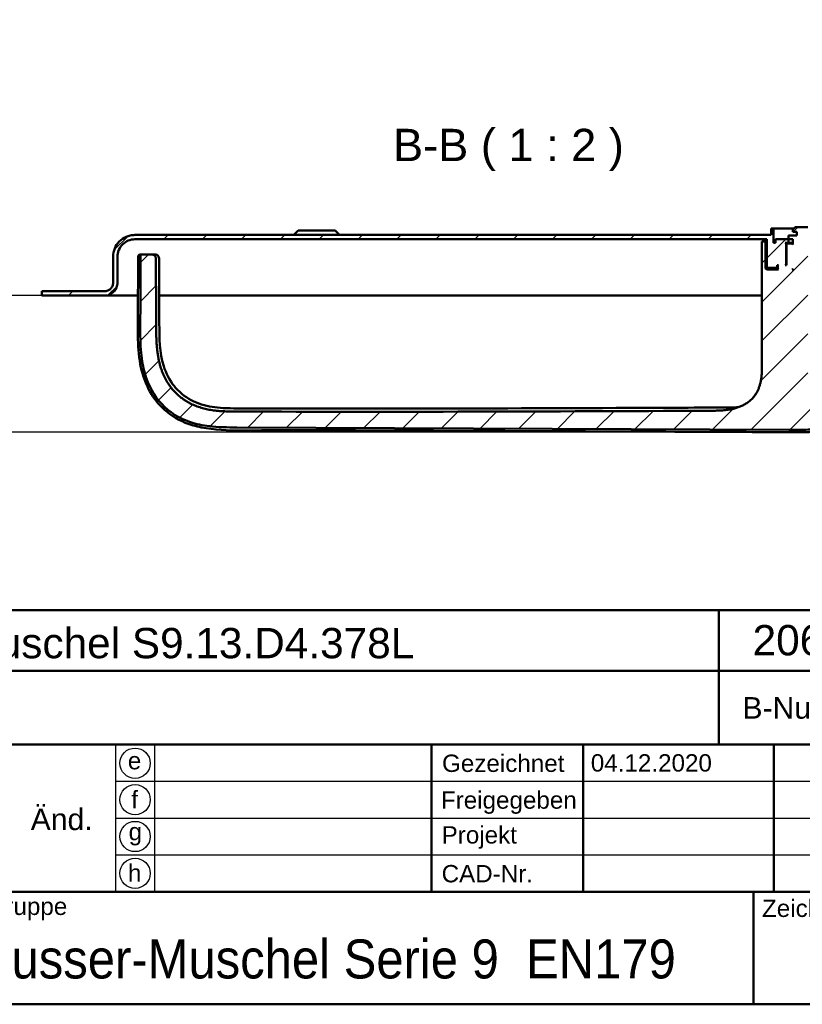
# Model space of a CAD drawing. Header units: millimetres. Extents: x 20 to 833, y 20 to 574.
# Tile 9 of 20: x 541 to 721, y 20 to 247. Entities that reach past the tile are written whole.
import ezdxf
from ezdxf.enums import TextEntityAlignment as Align

# ---------------------------------------------------------------- set-up
doc = ezdxf.new("R2010")
doc.units = ezdxf.units.MM
doc.header["$LTSCALE"] = 2
for name, color, linetype, lineweight in [('Bemaßungen(DIN)', 7, 'Continuous', 25), ('Sichtbare Kanten(DIN)', 7, 'Continuous', 50), ('Skizziergeometrie(DIN)', 7, 'Continuous', 50), ('Skizzierlinie(DIN)', 7, 'Continuous', 25), ('Symbole(DIN)', 7, 'Continuous', 25)]:
    doc.layers.add(name, color=color, linetype=linetype, lineweight=lineweight)
doc.layers.add('Schraffur', color=179, linetype='Continuous', lineweight=9, true_color=0x1e1e47)
doc.styles.add('Aktuell-DIN', font='arial.ttf')
doc.styles.add('Aktuell-DINGroßer Text', font='arial.ttf')
doc.styles.add('STANDARD-DIN~0', font='arial.ttf')
doc.styles.add('Textstil10', font='arial.ttf')
doc.styles.add('Textstil41', font='arial.ttf', dxfattribs={"width": 0.8})
doc.styles.add('Textstil83', font='arial.ttf', dxfattribs={"width": 0.8})
doc.dimstyles.new('CAD-LAN', dxfattribs={"dimscale": 2, "dimtxt": 3.5, "dimasz": 2.5, "dimexe": 3.175, "dimexo": 0, "dimgap": 0.8, "dimtad": 1, "dimrnd": 1e-08, "dimtxsty": 'STANDARD-DIN~0', "dimcen": 0.09, "dimdle": 10, "dimclrd": 250, "dimclre": 250, "dimclrt": 250, "dimadec": 0, "dimazin": 2, "dimtfac": 1, "dimtmove": 0, "dimatfit": 3, "dimfxl": 1, "dimtolj": 1, "dimtzin": 0, "dimlwd": 25, "dimlwe": 25, "dimarcsym": 0})

# ---------------------------------------------------------------- blocks, each defined once
blk = doc.blocks.new('Ränder Standardrahmen')
at = {"layer": 'Skizziergeometrie(DIN)', "flags": 128}
blk.add_lwpolyline([(10, 10), (10, 287), (410, 287), (410, 10), (10, 10)], dxfattribs=at)
blk = doc.blocks.new('Schriftfelder Heusser')
at = {"layer": 'Skizziergeometrie(DIN)'}
for p, q in [((101, 236.92), (291, 236.92)), ((232, 229.92), (232, 236.92)), ((101, 229.92), (291, 229.92)), ((232, 229.92), (232, 221.42)), ((101, 221.42), (291, 221.42)), ((198.85, 221.42), (198.85, 204.42)), ((216.35, 221.42), (216.35, 204.42)), ((238.35, 221.42), (238.35, 204.42)), ((101, 204.42), (291, 204.42)), ((236, 204.42), (236, 191.42)), ((291, 191.42), (101, 191.42))]:
    blk.add_line(p, q, dxfattribs=at)
at = {"layer": 'Skizzierlinie(DIN)'}
for p, q in [((162.35, 221.42), (162.35, 204.42)), ((166.85, 221.42), (166.85, 204.42)), ((162.35, 217.17), (278, 217.17)), ((162.35, 212.92), (278, 212.92)), ((162.35, 208.67), (278, 208.67))]:
    blk.add_line(p, q, dxfattribs=at)
for centre in [(164.6, 219.25), (164.6, 215.04), (164.6, 210.79), (164.6, 206.54)]:
    blk.add_circle(centre, 1.75, dxfattribs=at)
at = {"layer": 'Symbole(DIN)', "color": 179, "true_color": 0x262659, "style": 'Aktuell-DIN'}
for s, insert, char_height, attachment_point in [('B-Nummer', (234.74, 225.62), 2.489, 4), ('\\fArial|b0|i0;e', (164.54, 219.53), 2, 5), ('\\fArial|b0|i0;Gezeichnet', (200.05, 219.23), 2, 4), ('\\fArial|b0|i0;f', (164.55, 215.06), 2, 5), ('\\fArial|b0|i0;Freigegeben', (199.92, 216), 2, 1), ('\\fArial|b0|i0;g', (164.63, 211.05), 2, 5), ('\\fArial|b0|i0;Projekt', (200, 211.98), 2, 1), ('\\fArial|b0|i0;h', (164.55, 206.57), 2, 5), ('\\fArial|b0|i0;CAD-Nr.', (200, 207.5), 2, 1), ('\\fArial|b0|i0;\\H2.0000;Baugruppe', (143.1, 203.73), 2, 1), ('\\fArial|b0|i0;Zeichnungs-Nr.', (237, 203.5), 2, 1)]:
    blk.add_mtext(s, dxfattribs=dict(at, insert=insert, char_height=char_height, attachment_point=attachment_point))
at = {"layer": 'Symbole(DIN)', "color": 179, "true_color": 0x262659, "insert": (156.12, 212.76), "char_height": 2.489, "width": 12.3494, "attachment_point": 5, "style": 'Aktuell-DIN'}
blk.add_mtext('Änd.', dxfattribs=at)
at = {"layer": 'Symbole(DIN)', "color": 7, "insert": (143.1, 196.62), "char_height": 4.5, "width": 90.18, "attachment_point": 4, "style": 'Aktuell-DIN'}
blk.add_mtext('\\fArial|b0|i0;\\W0.90;\\H4.5000;Heusser-Muschel Serie 9  EN179', dxfattribs=at)
at = {"layer": 'Symbole(DIN)', "color": 179, "true_color": 0x262659}
for tag, height, style, p in [('AUTOR', 2.49, 'Aktuell-DIN', (240.03, 219.26)), ('KONTROLLDATUM', 2, 'Textstil10', (217.42, 215.04)), ('KONTROLLIERT_VON', 2, 'Textstil10', (239.98, 215.05))]:
    blk.add_attdef(tag, text='', height=height, dxfattribs=dict(at, style=style)).set_placement(p, align=Align.MIDDLE_LEFT)
at = {"layer": 'Symbole(DIN)', "color": 179, "true_color": 0x262659, "style": 'Textstil10'}
blk.add_attdef('ERSTELLUNGSDATUM_001', (217.23, 218.29), '', height=2, dxfattribs=at)
at = {"layer": 'Symbole(DIN)', "color": 7, "style": 'Textstil83', "width": 0.8}
blk.add_attdef('Anfänglicher_Ansichtsmaßstab_001', (281.57, 213.34), '', height=2.3, dxfattribs=at)
at = {"layer": 'Symbole(DIN)', "color": 179, "true_color": 0x262659, "style": 'Textstil10'}
blk.add_attdef('PROJEKT', text='', height=2, dxfattribs=at).set_placement((217.77, 209.72), align=Align.BOTTOM_LEFT)
at = {"layer": 'Symbole(DIN)', "color": 7, "style": 'Textstil41', "width": 0.8}
blk.add_attdef('STATUS', text='', height=5, dxfattribs=at).set_placement((284.53, 195.86), align=Align.MIDDLE_CENTER)
blk = doc.blocks.new('*D25')
at = {"layer": 'Bemaßungen(DIN)', "color": 250, "linetype": 'Continuous', "lineweight": 25, "true_color": 0x3f3f3f, "transparency": 16777216}
for p, q in [((545.63, 183.64), (519.28, 183.64)), ((525.63, 157.09), (525.63, 178.64)), ((717.98, 152.09), (519.28, 152.09))]:
    blk.add_line(p, q, dxfattribs=at)
at = {"layer": 'Bemaßungen(DIN)', "color": 250, "linetype": 'Continuous', "true_color": 0x3f3f3f, "transparency": 16777216}
for points in [[(524.8, 178.64), (526.47, 178.64), (525.63, 183.64)], [(524.8, 157.09), (526.47, 157.09), (525.63, 152.09)]]:
    blk.add_solid(points, dxfattribs=at)
at = {"layer": 'Defpoints', "color": 0, "linetype": 'Continuous', "transparency": 16777216}
for p in [(525.63, 183.64), (545.63, 183.64), (717.98, 152.09)]:
    blk.add_point(p, dxfattribs=at)
at = {"layer": 'Bemaßungen(DIN)', "color": 250, "linetype": 'Continuous', "lineweight": 25, "true_color": 0x3f3f3f, "transparency": 16777216, "insert": (516.88, 162.89), "char_height": 7, "attachment_point": 1, "rotation": 90, "style": 'STANDARD-DIN~0'}
blk.add_mtext('\\A1;32', dxfattribs=at)

msp = doc.modelspace()

# ---------------------------------------------------------------- hatches: boundary and pattern name
at = {"layer": 'Schraffur'}
h = msp.add_hatch(dxfattribs=at)
h.set_pattern_fill('ANSI31', color=256, scale=50.8, style=0)
h.set_pattern_definition([(45, (0, 0), (-4.49013, 4.49013), [])])
edge = h.paths.add_edge_path()
edge.add_line((560.135, 184.641), (545.635, 184.641))
edge.add_line((545.635, 184.641), (545.635, 183.641))
edge.add_line((545.635, 183.641), (560.135, 183.641))
edge.add_spline(control_points=[(560.135, 183.641), (560.343, 183.641), (560.551, 183.663), (560.953, 183.747), (561.146, 183.809), (561.693, 184.047), (562.021, 184.275), (562.561, 184.835), (562.772, 185.16), (563.061, 185.874), (563.135, 186.254), (563.135, 186.641)], knot_values=[-0.4735831, -0.4735831, -0.4735831, -0.4735831, -0.4108832, -0.4108832, -0.3500812, -0.3500812, -0.2314327, -0.2314327, -0.1160757, -0.1160757, 0, 0, 0, 0], degree=3, periodic=0)
edge.add_line((563.135, 186.641), (563.135, 192.641))
edge.add_spline(control_points=[(563.135, 192.641), (563.135, 192.92), (563.163, 193.196), (563.276, 193.733), (563.358, 193.99), (563.676, 194.72), (563.98, 195.156), (564.727, 195.876), (565.16, 196.158), (566.111, 196.544), (566.619, 196.641), (567.135, 196.641)], knot_values=[-0.6314442, -0.6314442, -0.6314442, -0.6314442, -0.5478443, -0.5478443, -0.4667749, -0.4667749, -0.3085769, -0.3085769, -0.1547676, -0.1547676, 0, 0, 0, 0], degree=3, periodic=0)
edge.add_line((567.135, 196.641), (713.135, 196.641))
edge.add_line((713.135, 196.641), (713.135, 190.241))
edge.add_line((713.135, 190.241), (713.335, 190.041))
edge.add_line((713.335, 190.041), (715.435, 190.041))
edge.add_line((715.435, 190.041), (715.535, 190.141))
edge.add_line((715.535, 190.141), (715.535, 190.641))
edge.add_line((715.535, 190.641), (715.835, 190.641))
edge.add_line((715.835, 190.641), (715.635, 190.441))
edge.add_line((715.635, 190.441), (715.635, 189.841))
edge.add_line((715.635, 189.841), (715.835, 189.641))
edge.add_line((715.835, 189.641), (713.135, 189.641))
edge.add_line((713.135, 189.641), (712.835, 189.941))
edge.add_line((712.835, 189.941), (712.835, 196.141))
edge.add_line((712.835, 196.141), (711.991, 196.141))
edge.add_line((711.991, 196.141), (711.991, 193.641))
edge.add_line((711.991, 193.641), (711.991, 168.225))
edge.add_spline(control_points=[(711.991, 168.225), (711.991, 163.779), (711.991, 160.221), (708.464, 157.091), (704.437, 157.073), (699.404, 157.051)], knot_values=[0, 0, 0, 0, 0, 0, 1, 1, 1, 1, 1, 1], degree=5, periodic=0)
edge.add_spline(control_points=[(699.404, 157.051), (663.207, 156.893), (627.01, 156.75), (590.814, 156.879)], knot_values=[0.0000183, 0.0000183, 0.0000183, 0.0000183, 10.8591286, 10.8591286, 10.8591286, 10.8591286], degree=3, periodic=0)
edge.add_spline(control_points=[(590.814, 156.879), (584.277, 156.902), (578.317, 156.931), (572.125, 162.607), (572.098, 169.088), (572.064, 177.179)], knot_values=[0, 0, 0, 0, 0, 0, 1, 1, 1, 1, 1, 1], degree=5, periodic=0)
edge.add_spline(control_points=[(572.064, 177.179), (572.033, 184.476), (572.017, 188.363), (572.015, 191.727)], knot_values=[0, 0, 0, 0, 1.0033721, 1.0033721, 1.0033721, 1.0033721], weights=[1.044297, 1.00552, 1.0006869, 1.0000845], degree=3, periodic=0)
edge.add_spline(control_points=[(572.015, 191.727), (572.015, 192.294), (572.015, 192.801), (571.702, 193.141), (571.18, 193.141), (570.604, 193.141)], knot_values=[0, 0, 0, 0, 0, 0, 1, 1, 1, 1, 1, 1], degree=5, periodic=0)
edge.add_line((570.604, 193.141), (569.015, 193.141))
edge.add_spline(control_points=[(569.015, 193.141), (568.909, 193.141), (568.801, 193.141), (568.668, 193.104), (568.63, 193.088), (568.565, 193.042), (568.539, 193.014), (568.492, 192.939), (568.476, 192.892), (568.449, 192.759), (568.449, 192.667), (568.449, 192.576)], knot_values=[-0.0997525, -0.0997525, -0.0997525, -0.0997525, -0.0687231, -0.0687231, -0.0556331, -0.0556331, -0.0432165, -0.0432165, -0.0273736, -0.0273736, -0.0000528, -0.0000528, -0.0000528, -0.0000528], degree=3, periodic=0)
edge.add_spline(control_points=[(568.449, 192.576), (568.449, 190.658), (568.445, 188.827), (568.439, 186.899), (568.433, 184.951), (568.425, 182.945), (568.417, 181.007), (568.412, 179.721), (568.406, 178.436), (568.401, 177.15)], knot_values=[0, 0, 0, 0, 0.4082996, 0.4082996, 0.4082996, 0.82096, 0.82096, 0.82096, 1.0946134, 1.0946134, 1.0946134, 1.0946134], degree=3, periodic=0)
edge.add_spline(control_points=[(568.401, 177.15), (568.396, 176.014), (568.39, 174.875), (568.418, 173.661), (568.446, 172.447), (568.508, 171.38), (568.595, 170.462), (568.77, 168.625), (569.053, 167.129), (569.456, 165.72), (571.07, 160.083), (574.693, 156.2), (579.984, 154.437), (581.307, 153.996), (582.712, 153.682), (584.439, 153.48), (585.302, 153.379), (586.305, 153.304), (587.447, 153.264), (588.589, 153.223), (589.659, 153.22), (590.729, 153.215)], knot_values=[0, 0, 0, 0, 0.2406476, 0.2406476, 0.2406476, 0.4812952, 0.4812952, 0.4812952, 0.9625904, 0.9625904, 0.9625904, 2.8877711, 2.8877711, 2.8877711, 3.3690663, 3.3690663, 3.3690663, 3.6097139, 3.6097139, 3.6097139, 3.8503615, 3.8503615, 3.8503615, 3.8503615], degree=3, periodic=0)
edge.add_line((590.729, 153.215), (718.203, 152.668))
edge.add_spline(control_points=[(718.203, 152.668), (719.668, 152.662), (721.136, 152.655), (722.695, 152.699), (724.255, 152.743), (725.637, 152.833), (726.991, 152.988)], knot_values=[0, 0, 0, 0, 0.4403832, 0.4403832, 0.4403832, 0.8807664, 0.8807664, 0.8807664, 0.8807664], degree=3, periodic=0)
edge.add_spline(control_points=[(726.991, 152.988), (728.771, 153.191), (730.382, 153.496), (731.895, 153.917)], knot_values=[0, 0, 0, 0, 0.5001725, 0.5001725, 0.5001725, 0.5001725], degree=3, periodic=0)
edge.add_spline(control_points=[(731.895, 153.917), (733.43, 154.343), (735.111, 154.958), (736.936, 155.763)], knot_values=[0, 0, 0, 0, 0.5374565, 0.5374565, 0.5374565, 0.5374565], degree=3, periodic=0)
edge.add_spline(control_points=[(736.936, 155.763), (737.4, 155.967), (737.734, 156.121), (738.137, 156.317), (738.541, 156.513), (738.935, 156.714), (739.328, 156.917), (739.427, 156.968), (739.525, 157.019), (739.623, 157.07), (739.918, 157.222), (740.214, 157.374), (740.511, 157.522), (740.561, 157.546), (740.611, 157.571), (740.66, 157.595), (740.71, 157.62), (740.76, 157.644), (740.81, 157.668), (741.059, 157.788), (741.31, 157.904), (741.568, 158.011), (741.619, 158.032), (741.67, 158.053), (741.72, 158.073)], knot_values=[0, 0, 0, 0, 0.1300988, 0.1300988, 0.1300988, 0.2601975, 0.2601975, 0.2601975, 0.2927222, 0.2927222, 0.2927222, 0.3902963, 0.3902963, 0.3902963, 0.4065586, 0.4065586, 0.4065586, 0.422821, 0.422821, 0.422821, 0.5041327, 0.5041327, 0.5041327, 0.5203951, 0.5203951, 0.5203951, 0.5203951], degree=3, periodic=0)
edge.add_spline(control_points=[(741.72, 158.073), (741.813, 158.11), (741.904, 158.144), (742.02, 158.219), (742.057, 158.25), (742.118, 158.331), (742.139, 158.377), (742.177, 158.52), (742.177, 158.625), (742.177, 158.729)], knot_values=[-0.0935252, -0.0935252, -0.0935252, -0.0935252, -0.0642653, -0.0642653, -0.0483657, -0.0483657, -0.0312512, -0.0312512, 0, 0, 0, 0], degree=3, periodic=0)
edge.add_line((742.177, 158.729), (742.177, 178.698))
edge.add_line((742.177, 178.698), (741.193, 179.683))
edge.add_line((741.193, 179.683), (731.685, 179.683))
edge.add_line((731.685, 179.683), (731.685, 164.441))
edge.add_line((731.685, 164.441), (722.585, 164.441))
edge.add_line((722.585, 164.441), (722.585, 199.441))
edge.add_line((722.585, 199.441), (719.635, 199.441))
edge.add_line((719.635, 199.441), (719.135, 198.941))
edge.add_line((719.135, 198.941), (719.135, 198.341))
edge.add_line((719.135, 198.341), (720.035, 198.341))
edge.add_line((720.035, 198.341), (720.035, 197.541))
edge.add_line((720.035, 197.541), (718.118, 197.541))
edge.add_line((718.118, 197.541), (718.118, 196.641))
edge.add_line((718.118, 196.641), (715.135, 196.641))
edge.add_line((715.135, 196.641), (715.135, 195.841))
edge.add_line((715.135, 195.841), (714.635, 195.841))
edge.add_line((714.635, 195.841), (714.635, 199.141))
edge.add_line((714.635, 199.141), (714.135, 199.141))
edge.add_line((714.135, 199.141), (714.135, 197.641))
edge.add_line((714.135, 197.641), (567.135, 197.641))
edge.add_spline(control_points=[(567.135, 197.641), (566.787, 197.641), (566.441, 197.606), (565.77, 197.465), (565.449, 197.362), (564.537, 196.965), (563.991, 196.584), (563.091, 195.651), (562.738, 195.11), (562.257, 193.92), (562.135, 193.286), (562.135, 192.641)], knot_values=[-0.7893052, -0.7893052, -0.7893052, -0.7893052, -0.6848053, -0.6848053, -0.5834686, -0.5834686, -0.3857211, -0.3857211, -0.1934595, -0.1934595, 0, 0, 0, 0], degree=3, periodic=0)
edge.add_line((562.135, 192.641), (562.135, 186.641))
edge.add_spline(control_points=[(562.135, 186.641), (562.135, 186.502), (562.12, 186.364), (562.064, 186.096), (562.023, 185.967), (561.864, 185.602), (561.712, 185.384), (561.339, 185.024), (561.122, 184.883), (560.646, 184.69), (560.393, 184.641), (560.135, 184.641)], knot_values=[-0.3157221, -0.3157221, -0.3157221, -0.3157221, -0.2739221, -0.2739221, -0.2333875, -0.2333875, -0.1542884, -0.1542884, -0.0773838, -0.0773838, -0.0000019, -0.0000019, -0.0000019, -0.0000019], degree=3, periodic=0)
h.paths.add_polyline_path([(717.835, 195.641), (717.635, 195.441), (717.635, 190.641), (717.385, 190.641), (717.585, 190.841), (717.585, 195.641), (717.385, 195.841), (718.135, 195.841), (718.135, 196.641), (719.135, 196.641), (719.135, 195.441), (718.935, 195.641)], flags=0)
h.paths.add_polyline_path([(718.935, 189.641), (719.135, 189.841), (719.135, 189.641)], flags=0)
edge = h.paths.add_edge_path()
edge.add_line((753.135, 192.641), (753.135, 186.641))
edge.add_spline(control_points=[(753.135, 186.641), (753.135, 186.433), (753.156, 186.225), (753.241, 185.823), (753.302, 185.63), (753.541, 185.082), (753.769, 184.755), (754.329, 184.215), (754.654, 184.004), (755.367, 183.715), (755.748, 183.641), (756.135, 183.641)], knot_values=[-0.4735831, -0.4735831, -0.4735831, -0.4735831, -0.4108832, -0.4108832, -0.3500812, -0.3500812, -0.2314327, -0.2314327, -0.1160757, -0.1160757, 0, 0, 0, 0], degree=3, periodic=0)
edge.add_line((756.135, 183.641), (759.635, 183.641))
edge.add_line((759.635, 183.641), (759.635, 184.611))
edge.add_line((759.635, 184.611), (758.635, 184.611))
edge.add_line((758.635, 184.611), (758.635, 184.641))
edge.add_line((758.635, 184.641), (756.135, 184.641))
edge.add_spline(control_points=[(756.135, 184.641), (755.995, 184.641), (755.857, 184.655), (755.589, 184.712), (755.46, 184.753), (755.095, 184.912), (754.877, 185.064), (754.517, 185.437), (754.376, 185.654), (754.184, 186.13), (754.135, 186.383), (754.135, 186.641)], knot_values=[-0.3157143, -0.3157143, -0.3157143, -0.3157143, -0.2739221, -0.2739221, -0.2333875, -0.2333875, -0.1542884, -0.1542884, -0.0773838, -0.0773838, 0, 0, 0, 0], degree=3, periodic=0)
edge.add_line((754.135, 186.641), (754.135, 192.641))
edge.add_spline(control_points=[(754.135, 192.641), (754.135, 192.989), (754.099, 193.335), (753.958, 194.006), (753.855, 194.327), (753.458, 195.239), (753.078, 195.785), (752.144, 196.685), (751.603, 197.038), (750.414, 197.519), (749.78, 197.641), (749.135, 197.641)], knot_values=[-0.7893052, -0.7893052, -0.7893052, -0.7893052, -0.6848053, -0.6848053, -0.5834686, -0.5834686, -0.3857211, -0.3857211, -0.1934595, -0.1934595, 0, 0, 0, 0], degree=3, periodic=0)
edge.add_line((749.135, 197.641), (740.135, 197.641))
edge.add_line((740.135, 197.641), (740.135, 199.141))
edge.add_line((740.135, 199.141), (739.635, 199.141))
edge.add_line((739.635, 199.141), (739.635, 195.841))
edge.add_line((739.635, 195.841), (739.135, 195.841))
edge.add_line((739.135, 195.841), (739.135, 196.641))
edge.add_line((739.135, 196.641), (736.135, 196.641))
edge.add_line((736.135, 196.641), (736.135, 195.841))
edge.add_line((736.135, 195.841), (736.885, 195.841))
edge.add_line((736.885, 195.841), (736.685, 195.641))
edge.add_line((736.685, 195.641), (736.685, 190.841))
edge.add_line((736.685, 190.841), (736.885, 190.641))
edge.add_line((736.885, 190.641), (736.635, 190.641))
edge.add_line((736.635, 190.641), (736.635, 195.441))
edge.add_line((736.635, 195.441), (736.435, 195.641))
edge.add_line((736.435, 195.641), (735.335, 195.641))
edge.add_line((735.335, 195.641), (735.135, 195.441))
edge.add_line((735.135, 195.441), (735.135, 196.641))
edge.add_line((735.135, 196.641), (734.235, 196.641))
edge.add_line((734.235, 196.641), (734.235, 198.341))
edge.add_line((734.235, 198.341), (735.135, 198.341))
edge.add_line((735.135, 198.341), (735.135, 198.941))
edge.add_line((735.135, 198.941), (734.635, 199.441))
edge.add_line((734.635, 199.441), (731.685, 199.441))
edge.add_line((731.685, 199.441), (731.685, 184.6))
edge.add_line((731.685, 184.6), (741.193, 184.6))
edge.add_line((741.193, 184.6), (742.177, 185.584))
edge.add_line((742.177, 185.584), (742.177, 193.641))
edge.add_line((742.177, 193.641), (742.177, 196.141))
edge.add_line((742.177, 196.141), (741.435, 196.141))
edge.add_line((741.435, 196.141), (741.435, 189.941))
edge.add_line((741.435, 189.941), (741.135, 189.641))
edge.add_line((741.135, 189.641), (738.435, 189.641))
edge.add_line((738.435, 189.641), (738.635, 189.841))
edge.add_line((738.635, 189.841), (738.635, 190.441))
edge.add_line((738.635, 190.441), (738.435, 190.641))
edge.add_line((738.435, 190.641), (738.735, 190.641))
edge.add_line((738.735, 190.641), (738.735, 190.141))
edge.add_line((738.735, 190.141), (738.835, 190.041))
edge.add_line((738.835, 190.041), (740.935, 190.041))
edge.add_line((740.935, 190.041), (741.135, 190.241))
edge.add_line((741.135, 190.241), (741.135, 196.641))
edge.add_line((741.135, 196.641), (749.135, 196.641))
edge.add_spline(control_points=[(749.135, 196.641), (749.413, 196.641), (749.69, 196.613), (750.226, 196.5), (750.483, 196.418), (751.213, 196.1), (751.65, 195.796), (752.37, 195.049), (752.652, 194.616), (753.037, 193.664), (753.135, 193.157), (753.135, 192.641)], knot_values=[-0.6314442, -0.6314442, -0.6314442, -0.6314442, -0.5478443, -0.5478443, -0.4667749, -0.4667749, -0.3085769, -0.3085769, -0.1547676, -0.1547676, 0, 0, 0, 0], degree=3, periodic=0)
h.paths.add_polyline_path([(735.135, 189.841), (735.335, 189.641), (735.135, 189.641)], flags=0)

# ---------------------------------------------------------------- linework, layer by layer
at = {"layer": 'Sichtbare Kanten(DIN)'}
for p, q in [((604.885, 198.641), (603.885, 197.641)), ((604.885, 198.641), (613.385, 198.641)), ((613.385, 198.641), (614.385, 197.641)), ((714.635, 199.141), (714.135, 199.141)), ((714.135, 199.141), (714.135, 197.641)), ((714.635, 195.841), (714.635, 199.141)), ((714.635, 199.141), (719.335, 199.141)), ((719.635, 199.441), (719.135, 198.941)), ((719.135, 198.941), (719.135, 198.341)), ((719.135, 198.341), (720.035, 198.341)), ((722.585, 199.441), (719.635, 199.441)), ((720.035, 198.341), (720.035, 197.541)), ((714.135, 197.641), (567.135, 197.641)), ((567.135, 196.641), (713.135, 196.641)), ((712.835, 196.141), (711.991, 196.141)), ((711.991, 193.641), (711.991, 196.141)), ((711.991, 193.641), (711.991, 196.141)), ((712.835, 189.941), (712.835, 196.141)), ((713.135, 196.141), (712.835, 196.141)), ((713.135, 196.641), (713.135, 190.241)), ((715.135, 195.841), (714.635, 195.841)), ((718.118, 196.641), (715.135, 196.641)), ((715.135, 196.641), (715.135, 195.841)), ((717.585, 195.641), (717.385, 195.841)), ((717.385, 195.841), (718.135, 195.841)), ((717.585, 190.841), (717.585, 195.641)), ((717.585, 195.641), (717.835, 195.641)), ((717.835, 195.641), (717.635, 195.441)), ((718.935, 195.641), (717.835, 195.641)), ((720.035, 197.541), (718.118, 197.541)), ((718.118, 197.541), (718.118, 196.641)), ((718.135, 195.841), (718.135, 196.641)), ((718.135, 196.641), (719.135, 196.641)), ((719.135, 195.841), (718.135, 195.841)), ((719.135, 195.441), (718.935, 195.641)), ((719.135, 195.641), (718.935, 195.641)), ((719.135, 196.641), (719.135, 195.441)), ((711.991, 193.641), (711.991, 168.225)), ((711.991, 193.641), (711.991, 168.225)), ((717.635, 195.441), (717.635, 190.641)), ((562.135, 192.641), (562.135, 186.641)), ((562.135, 186.641), (562.135, 192.641)), ((563.135, 186.641), (563.135, 192.641)), ((569.015, 193.141), (570.604, 193.141)), ((570.604, 193.141), (571.308, 193.141)), ((713.135, 189.641), (712.835, 189.941)), ((715.635, 189.941), (712.835, 189.941)), ((713.135, 190.241), (713.335, 190.041)), ((715.835, 189.641), (713.135, 189.641)), ((713.335, 190.041), (715.435, 190.041)), ((715.435, 190.041), (715.535, 190.141)), ((715.435, 190.041), (715.635, 190.041)), ((715.535, 190.141), (715.535, 190.641)), ((715.535, 190.641), (715.835, 190.641)), ((715.635, 190.141), (715.535, 190.141)), ((715.835, 190.641), (715.635, 190.441)), ((715.635, 190.441), (715.635, 189.841)), ((715.635, 189.841), (715.835, 189.641)), ((717.385, 190.641), (717.585, 190.841)), ((717.635, 190.641), (717.385, 190.641)), ((717.635, 190.841), (717.585, 190.841)), ((718.935, 189.641), (719.135, 189.841)), ((719.135, 189.641), (718.935, 189.641)), ((719.135, 189.841), (719.135, 189.641)), ((562.135, 186.641), (562.135, 186.641)), ((560.135, 184.641), (545.635, 184.641)), ((545.635, 184.641), (545.635, 183.641)), ((545.635, 184.611), (545.635, 184.611)), ((545.635, 183.641), (545.635, 184.611)), ((545.635, 183.641), (560.135, 183.641)), ((545.635, 183.641), (545.635, 183.641)), ((567.865, 183.641), (560.135, 183.641)), ((572.731, 183.641), (572.731, 183.641)), ((585.673, 183.641), (572.764, 183.641)), ((711.991, 183.641), (585.673, 183.641)), ((718.203, 152.668), (590.729, 153.215))]:
    msp.add_line(p, q, dxfattribs=at)
for points, degree, knots in [([(567.135, 197.641), (566.787, 197.641), (566.441, 197.606), (565.77, 197.465), (565.449, 197.362), (564.537, 196.965), (563.991, 196.584), (563.091, 195.651), (562.738, 195.11), (562.257, 193.92), (562.135, 193.286), (562.135, 192.641)], 3, [-0.78930523, -0.78930523, -0.78930523, -0.78930523, -0.68480532, -0.68480532, -0.58346864, -0.58346864, -0.38572109, -0.38572109, -0.19345948, -0.19345948, 0, 0, 0, 0]), ([(563.135, 192.641), (563.135, 192.92), (563.163, 193.196), (563.276, 193.733), (563.358, 193.99), (563.676, 194.72), (563.98, 195.156), (564.727, 195.876), (565.16, 196.158), (566.111, 196.544), (566.619, 196.641), (567.135, 196.641)], 3, [-0.63144419, -0.63144419, -0.63144419, -0.63144419, -0.54784426, -0.54784426, -0.46677491, -0.46677491, -0.30857687, -0.30857687, -0.15476759, -0.15476759, 0, 0, 0, 0]), ([(726.987, 152.426), (722.633, 151.928), (718.225, 152.107), (706.506, 152.158), (699.17, 152.189), (669.826, 152.315), (647.818, 152.409), (617.557, 152.539), (609.304, 152.574), (594.858, 152.637), (588.562, 152.036), (581.222, 153.465), (579.975, 153.819), (576.784, 155.114), (574.9, 156.334), (572.149, 159.074), (571.119, 160.509), (569.516, 163.615), (568.938, 165.32), (568.092, 169.168), (567.916, 171.352), (567.767, 177.143), (567.856, 180.767), (567.875, 185.85), (567.879, 187.309), (567.885, 189.497), (567.887, 190.227), (567.887, 191.321), (567.885, 191.686), (567.89, 192.146), (567.891, 192.242), (567.897, 192.448), (567.903, 192.56), (567.925, 192.707), (567.935, 192.752), (567.971, 192.874), (568.005, 192.94), (568.092, 193.039), (568.144, 193.075), (568.252, 193.116), (568.299, 193.127), (568.384, 193.137), (568.417, 193.14), (568.471, 193.142), (568.491, 193.142), (568.532, 193.143), (568.553, 193.143), (568.574, 193.143)], 3, [0, 0, 0, 0, 1.3147732, 1.3147732, 3.5156069, 3.5156069, 10.1181079, 10.1181079, 12.5940457, 12.5940457, 14.4517512, 14.4517512, 14.8372417, 14.8372417, 15.4848677, 15.4848677, 16.0022412, 16.0022412, 16.5333209, 16.5333209, 17.1842684, 17.1842684, 18.2712861, 18.2712861, 18.7090006, 18.7090006, 18.9277979, 18.9277979, 19.037268, 19.037268, 19.0659314, 19.0659314, 19.1002429, 19.1002429, 19.1167144, 19.1167144, 19.1500843, 19.1500843, 19.1808225, 19.1808225, 19.1996381, 19.1996381, 19.21058, 19.21058, 19.2165994, 19.2165994, 19.2229076, 19.2229076, 19.2229076, 19.2229076]), ([(568.449, 192.576), (568.449, 190.658), (568.445, 188.827), (568.439, 186.899), (568.433, 184.951), (568.425, 182.945), (568.417, 181.007), (568.412, 179.721), (568.406, 178.436), (568.401, 177.15)], 3, [0, 0, 0, 0, 0.4082996, 0.4082996, 0.4082996, 0.82096, 0.82096, 0.82096, 1.0946134, 1.0946134, 1.0946134, 1.0946134]), ([(569.015, 193.141), (568.909, 193.141), (568.801, 193.141), (568.668, 193.104), (568.63, 193.088), (568.565, 193.042), (568.539, 193.014), (568.492, 192.939), (568.476, 192.892), (568.449, 192.759), (568.449, 192.667), (568.449, 192.576)], 3, [-0.099752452, -0.099752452, -0.099752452, -0.099752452, -0.068723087, -0.068723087, -0.055633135, -0.055633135, -0.043216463, -0.043216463, -0.027373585, -0.027373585, -0.000052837, -0.000052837, -0.000052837, -0.000052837]), ([(568.455, 193.132), (568.455, 193.132), (568.455, 193.132), (568.458, 193.133), (568.47, 193.134), (568.504, 193.137), (568.519, 193.139), (568.553, 193.141), (568.571, 193.142), (568.606, 193.143), (568.621, 193.143), (568.647, 193.144), (568.656, 193.144), (568.673, 193.144), (568.68, 193.144), (568.69, 193.144), (568.693, 193.144), (568.698, 193.144), (568.7, 193.144), (568.702, 193.144), (568.703, 193.144), (568.703, 193.144), (568.703, 193.144), (568.703, 193.144)], 3, [0.040889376, 0.040889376, 0.040889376, 0.040889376, 0.04351179, 0.04351179, 0.063943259, 0.063943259, 0.075266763, 0.075266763, 0.084557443, 0.084557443, 0.090252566, 0.090252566, 0.093339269, 0.093339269, 0.095419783, 0.095419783, 0.096311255, 0.096311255, 0.09697961, 0.09697961, 0.097042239, 0.097042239, 0.097097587, 0.097097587, 0.097097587, 0.097097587]), ([(568.621, 193.138), (568.616, 193.138), (568.611, 193.139), (568.605, 193.139), (568.599, 193.14), (568.593, 193.141), (568.592, 193.141)], 5, [1.370673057, 1.370673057, 1.370673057, 1.370673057, 1.370673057, 1.370673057, 1.391806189, 1.395873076, 1.395873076, 1.395873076, 1.395873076, 1.395873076, 1.395873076]), ([(568.599, 193.136), (568.599, 193.136), (568.6, 193.136), (568.604, 193.136), (568.612, 193.137), (568.641, 193.139), (568.66, 193.14), (568.705, 193.142), (568.724, 193.142), (568.758, 193.143), (568.771, 193.143), (568.793, 193.143), (568.801, 193.143), (568.81, 193.143)], 3, [0.04302321, 0.04302321, 0.04302321, 0.04302321, 0.048472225, 0.048472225, 0.065382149, 0.065382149, 0.082093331, 0.082093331, 0.090516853, 0.090516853, 0.094716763, 0.094716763, 0.097316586, 0.097316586, 0.097316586, 0.097316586]), ([(568.697, 193.137), (568.697, 193.137), (568.704, 193.137), (568.725, 193.139), (568.732, 193.139), (568.744, 193.14), (568.747, 193.14), (568.752, 193.14), (568.753, 193.14), (568.765, 193.141), (568.779, 193.141), (568.803, 193.142), (568.81, 193.142), (568.826, 193.142), (568.835, 193.142), (568.851, 193.142), (568.857, 193.142), (568.868, 193.142), (568.872, 193.142), (568.878, 193.142), (568.88, 193.142), (568.883, 193.142), (568.883, 193.142), (568.884, 193.142), (568.884, 193.142), (568.885, 193.142), (568.885, 193.142), (568.885, 193.142)], 3, [0.043257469, 0.043257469, 0.043257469, 0.043257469, 0.063911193, 0.063911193, 0.072195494, 0.072195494, 0.074953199, 0.074953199, 0.075872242, 0.075872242, 0.085106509, 0.085106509, 0.088411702, 0.088411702, 0.091991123, 0.091991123, 0.094059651, 0.094059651, 0.095367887, 0.095367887, 0.095908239, 0.095908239, 0.096110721, 0.096110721, 0.09616816, 0.09616816, 0.09618252, 0.09618252, 0.09618252, 0.09618252]), ([(568.783, 193.139), (568.783, 193.139), (568.793, 193.14), (568.825, 193.141), (568.834, 193.141), (568.851, 193.141), (568.858, 193.141), (568.873, 193.141), (568.878, 193.141), (568.892, 193.142), (568.9, 193.142), (568.914, 193.142), (568.919, 193.142), (568.926, 193.142), (568.929, 193.142), (568.932, 193.142), (568.933, 193.142), (568.934, 193.142), (568.934, 193.142), (568.935, 193.142)], 3, [0.041204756, 0.041204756, 0.041204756, 0.041204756, 0.068784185, 0.068784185, 0.076970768, 0.076970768, 0.082340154, 0.082340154, 0.085424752, 0.085424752, 0.08876935, 0.08876935, 0.090316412, 0.090316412, 0.091134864, 0.091134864, 0.091301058, 0.091301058, 0.091425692, 0.091425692, 0.091425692, 0.091425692]), ([(568.849, 193.14), (568.849, 193.14), (568.85, 193.14), (568.859, 193.14), (568.869, 193.141), (568.892, 193.141), (568.9, 193.141), (568.916, 193.141), (568.923, 193.141), (568.938, 193.141), (568.943, 193.141), (568.953, 193.141), (568.957, 193.141), (568.964, 193.141), (568.967, 193.141), (568.97, 193.141)], 3, [0.041130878, 0.041130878, 0.041130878, 0.041130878, 0.052585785, 0.052585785, 0.07295608, 0.07295608, 0.080887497, 0.080887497, 0.086067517, 0.086067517, 0.08868268, 0.08868268, 0.089993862, 0.089993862, 0.090808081, 0.090808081, 0.090808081, 0.090808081]), ([(568.895, 193.141), (568.895, 193.141), (568.896, 193.141), (568.902, 193.141), (568.912, 193.141), (568.938, 193.141), (568.943, 193.141), (568.953, 193.141), (568.958, 193.141), (568.968, 193.141), (568.971, 193.141), (568.977, 193.141), (568.978, 193.141), (568.982, 193.141), (568.984, 193.141), (568.987, 193.141), (568.989, 193.141), (568.991, 193.141), (568.992, 193.141), (568.993, 193.141), (568.993, 193.141), (568.993, 193.141), (568.993, 193.141), (568.993, 193.141)], 3, [0.042153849, 0.042153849, 0.042153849, 0.042153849, 0.051584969, 0.051584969, 0.077457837, 0.077457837, 0.082709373, 0.082709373, 0.08665462, 0.08665462, 0.088479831, 0.088479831, 0.089149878, 0.089149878, 0.089838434, 0.089838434, 0.090267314, 0.090267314, 0.090572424, 0.090572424, 0.090605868, 0.090605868, 0.090618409, 0.090618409, 0.090618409, 0.090618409]), ([(568.92, 193.141), (568.92, 193.141), (568.92, 193.141), (568.921, 193.141), (568.921, 193.141), (568.924, 193.141), (568.931, 193.141), (568.96, 193.141), (568.968, 193.141), (568.983, 193.141), (568.987, 193.141), (568.994, 193.141), (568.997, 193.141), (569.004, 193.141), (569.008, 193.141), (569.012, 193.141), (569.013, 193.141), (569.013, 193.141), (569.014, 193.141), (569.014, 193.141), (569.014, 193.141), (569.014, 193.141)], 3, [0.045423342, 0.045423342, 0.045423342, 0.045423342, 0.048719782, 0.048719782, 0.050905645, 0.050905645, 0.072892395, 0.072892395, 0.079342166, 0.079342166, 0.080984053, 0.080984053, 0.082214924, 0.082214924, 0.083325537, 0.083325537, 0.083462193, 0.083462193, 0.083530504, 0.083530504, 0.083547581, 0.083547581, 0.083547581, 0.083547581]), ([(568.922, 193.141), (568.922, 193.141), (568.926, 193.141), (568.94, 193.141), (568.947, 193.141), (568.962, 193.141), (568.967, 193.141), (568.976, 193.141), (568.98, 193.141), (568.989, 193.141), (568.992, 193.141), (568.998, 193.141), (569, 193.141), (569.004, 193.141), (569.006, 193.141), (569.008, 193.141)], 3, [0.042845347, 0.042845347, 0.042845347, 0.042845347, 0.063924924, 0.063924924, 0.077136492, 0.077136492, 0.081925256, 0.081925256, 0.085010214, 0.085010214, 0.086567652, 0.086567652, 0.087348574, 0.087348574, 0.087833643, 0.087833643, 0.087833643, 0.087833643]), ([(568.983, 193.141), (568.982, 193.141), (568.981, 193.141), (568.98, 193.141), (568.979, 193.141), (568.978, 193.141), (568.977, 193.141)], 5, [0.504286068, 0.504286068, 0.504286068, 0.504286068, 0.504286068, 0.504286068, 0.521884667, 0.54486167, 0.54486167, 0.54486167, 0.54486167, 0.54486167, 0.54486167]), ([(571.331, 193.141), (571.331, 193.141), (571.331, 193.141), (571.331, 193.141), (571.331, 193.141), (571.331, 193.141), (571.331, 193.141), (571.331, 193.141), (571.332, 193.141), (571.332, 193.141), (571.332, 193.141), (571.333, 193.141), (571.333, 193.141), (571.334, 193.141), (571.334, 193.141), (571.334, 193.141), (571.334, 193.141), (571.334, 193.141), (571.334, 193.141), (571.334, 193.141), (571.334, 193.141), (571.335, 193.141), (571.335, 193.141), (571.335, 193.141), (571.335, 193.141), (571.336, 193.141), (571.336, 193.141), (571.338, 193.141), (571.339, 193.141), (571.344, 193.141), (571.348, 193.141), (571.357, 193.141), (571.361, 193.141), (571.371, 193.141), (571.38, 193.141), (571.421, 193.141), (571.456, 193.141), (571.523, 193.14), (571.557, 193.14), (571.659, 193.137), (571.727, 193.134), (571.931, 193.116), (572.07, 193.094), (572.262, 193.02), (572.324, 192.989), (572.436, 192.91), (572.487, 192.862), (572.571, 192.754), (572.606, 192.694), (572.686, 192.505), (572.713, 192.368), (572.744, 192.063), (572.744, 191.893), (572.744, 191.723)], 3, [0, 0, 0, 0, 0.00007948, 0.00007948, 0.00023843, 0.00023843, 0.00055634, 0.00055634, 0.00119216, 0.00119216, 0.00247649, 0.00247649, 0.00263941, 0.00263941, 0.00267988, 0.00267988, 0.0027, 0.0027, 0.00272021, 0.00272021, 0.00274029, 0.00274029, 0.00278045, 0.00278045, 0.00286031, 0.00286031, 0.00317882, 0.00317882, 0.00381464, 0.00381464, 0.00640667, 0.00640667, 0.00768677, 0.00768677, 0.01025221, 0.01025221, 0.02044749, 0.02044749, 0.03062152, 0.03062152, 0.05097922, 0.05097922, 0.09220659, 0.09220659, 0.11272488, 0.11272488, 0.13329354, 0.13329354, 0.15379743, 0.15379743, 0.19482926, 0.19482926, 0.24572243, 0.24572243, 0.24572243, 0.24572243]), ([(560.135, 183.641), (560.343, 183.641), (560.551, 183.663), (560.953, 183.747), (561.146, 183.809), (561.693, 184.047), (562.021, 184.275), (562.561, 184.835), (562.772, 185.16), (563.061, 185.874), (563.135, 186.254), (563.135, 186.641)], 3, [-0.47358314, -0.47358314, -0.47358314, -0.47358314, -0.41088319, -0.41088319, -0.35008119, -0.35008119, -0.23143265, -0.23143265, -0.11607569, -0.11607569, 0, 0, 0, 0]), ([(562.135, 186.641), (562.135, 186.502), (562.12, 186.364), (562.064, 186.096), (562.023, 185.967), (561.864, 185.602), (561.712, 185.384), (561.339, 185.024), (561.122, 184.883), (560.646, 184.69), (560.393, 184.641), (560.135, 184.641)], 3, [-0.31572209, -0.31572209, -0.31572209, -0.31572209, -0.27392213, -0.27392213, -0.23338746, -0.23338746, -0.15428844, -0.15428844, -0.07738379, -0.07738379, -0.00000194, -0.00000194, -0.00000194, -0.00000194]), ([(590.729, 153.215), (589.659, 153.22), (588.589, 153.223), (587.447, 153.264), (586.305, 153.304), (585.302, 153.379), (584.439, 153.48), (582.712, 153.682), (581.307, 153.996), (579.984, 154.437), (574.693, 156.2), (571.07, 160.083), (569.456, 165.72), (569.053, 167.129), (568.77, 168.625), (568.595, 170.462), (568.508, 171.38), (568.446, 172.447), (568.418, 173.661), (568.39, 174.875), (568.396, 176.014), (568.401, 177.15)], 3, [0, 0, 0, 0, 0.2406476, 0.2406476, 0.2406476, 0.4812952, 0.4812952, 0.4812952, 0.9625904, 0.9625904, 0.9625904, 2.8877711, 2.8877711, 2.8877711, 3.3690663, 3.3690663, 3.3690663, 3.6097139, 3.6097139, 3.6097139, 3.8503615, 3.8503615, 3.8503615, 3.8503615]), ([(572.792, 177.179), (572.806, 173.888), (572.831, 170.5), (574.345, 165.685), (575.168, 164.062), (576.806, 162.05), (577.403, 161.45), (579.366, 159.843), (580.93, 159.035), (584.154, 158.015), (585.848, 157.777), (588.622, 157.619), (589.718, 157.614), (590.814, 157.61)], 3, [0, 0, 0, 0, 0.9871971, 0.9871971, 1.5142072, 1.5142072, 1.7654789, 1.7654789, 2.2752844, 2.2752844, 2.7801551, 2.7801551, 3.108808, 3.108808, 3.108808, 3.108808]), ([(590.814, 157.61), (624.147, 157.494), (657.481, 157.606), (694.474, 157.763), (698.134, 157.779), (701.794, 157.795)], 3, [0, 0, 0, 0, 10.0001203, 10.0001203, 11.0980219, 11.0980219, 11.0980219, 11.0980219]), ([(701.794, 157.795), (702.861, 157.799), (703.93, 157.799), (705.507, 157.826), (706.026, 157.84), (706.54, 157.863)], 3, [0, 0, 0, 0, 0.32031018, 0.32031018, 0.4743031, 0.4743031, 0.4743031, 0.4743031]), ([(726.991, 152.988), (725.637, 152.833), (724.255, 152.743), (722.695, 152.699), (721.136, 152.655), (719.668, 152.662), (718.203, 152.668)], 3, [0, 0, 0, 0, 0.44038321, 0.44038321, 0.44038321, 0.88076642, 0.88076642, 0.88076642, 0.88076642])]:
    msp.add_open_spline(points, degree=degree, knots=knots, dxfattribs=at)
for points, degree in [([(568.582, 193.141), (568.58, 193.141), (568.577, 193.141), (568.574, 193.141)], 3), ([(568.829, 193.142), (568.825, 193.142), (568.822, 193.143), (568.818, 193.143), (568.814, 193.143), (568.81, 193.143)], 5), ([(568.897, 193.142), (568.894, 193.142), (568.892, 193.142), (568.89, 193.142), (568.887, 193.142), (568.885, 193.142)], 5), ([(568.975, 193.141), (568.974, 193.141), (568.973, 193.141), (568.972, 193.141), (568.971, 193.141), (568.97, 193.141)], 5), ([(572.015, 191.727), (572.015, 192.294), (572.015, 192.801), (571.702, 193.141), (571.18, 193.141), (570.604, 193.141)], 5), ([(571.308, 193.141), (571.318, 193.141), (571.328, 193.141), (571.338, 193.141), (571.348, 193.141), (571.358, 193.141)], 5), ([(572.744, 191.723), (572.746, 186.875), (572.772, 182.027), (572.792, 177.179)], 3), ([(590.814, 156.879), (584.277, 156.902), (578.317, 156.931), (572.125, 162.607), (572.098, 169.088), (572.064, 177.179)], 5), ([(711.991, 168.225), (711.991, 163.779), (711.991, 160.221), (708.464, 157.091), (704.437, 157.073), (699.404, 157.051)], 5), ([(699.404, 157.051), (663.207, 156.893), (627.01, 156.75), (590.814, 156.879)], 3)]:
    msp.add_open_spline(points, degree=degree, dxfattribs=at)
msp.add_rational_spline([(572.015, 191.727), (572.017, 188.363), (572.033, 184.476), (572.064, 177.179)], [1.0000845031, 1.00068688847, 1.005519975, 1.0442970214], degree=3, dxfattribs=at)

# ---------------------------------------------------------------- block references
at = {"xscale": 2, "yscale": 2, "zscale": 2}
msp.add_blockref('Ränder Standardrahmen', (0, 0), dxfattribs=at)
ref = msp.add_blockref('Schriftfelder Heusser', (238, -362.833), dxfattribs=dict(xscale=2, yscale=2, zscale=2))
ref.add_attrib('ERSTELLUNGSDATUM_001', '04.12.2020', (672.46, 73.748), dxfattribs={"layer": 'Symbole(DIN)', "color": 179, "true_color": 0x262659, "height": 4, "style": 'Textstil10'})

# ---------------------------------------------------------------- texts
at = {"layer": 'Symbole(DIN)', "color": 7, "insert": (626.774, 212.441), "char_height": 7.4676, "attachment_point": 7, "style": 'Aktuell-DINGroßer Text'}
msp.add_mtext('B-B ( 1 : 2 )', dxfattribs=at)
at = {"layer": 'Symbole(DIN)', "color": 7, "char_height": 7, "attachment_point": 1, "style": 'Aktuell-DIN'}
for s, insert, width in [('{\\fArial|b0|i0;\\H7.0000;Heusser-Muschel S9.13.D4.378L}', (487.659, 106.906), 144.02821), ('{\\fArial|b0|i0;\\H7.0000;206673}', (709.83, 107.58), 32.62043)]:
    msp.add_mtext(s, dxfattribs=dict(at, insert=insert, width=width))

# ---------------------------------------------------------------- dimensions: what is measured, and where the dimension line sits
at = {"layer": 'Bemaßungen(DIN)', "color": 250, "linetype": 'Continuous', "lineweight": 25, "true_color": 0x3f3f3f}
dim = msp.add_linear_dim(base=(525.635, 183.641), p1=(717.984, 152.087), p2=(545.635, 183.641), angle=90, dimstyle='CAD-LAN', override={"dimgap": 0.8, "dimdec": 0, "dimtol": 0, "dimlim": 0, "dimtp": 0, "dimtm": 0, "dimtdec": 2, "dimtofl": 0, "dimatfit": 1}, dxfattribs=at)
dim.commit()
dim.dimension.update_dxf_attribs({"geometry": '*D25', "text_midpoint": (525.635, 167.864), "dimtype": 160})

doc.saveas('drawing.dxf')
